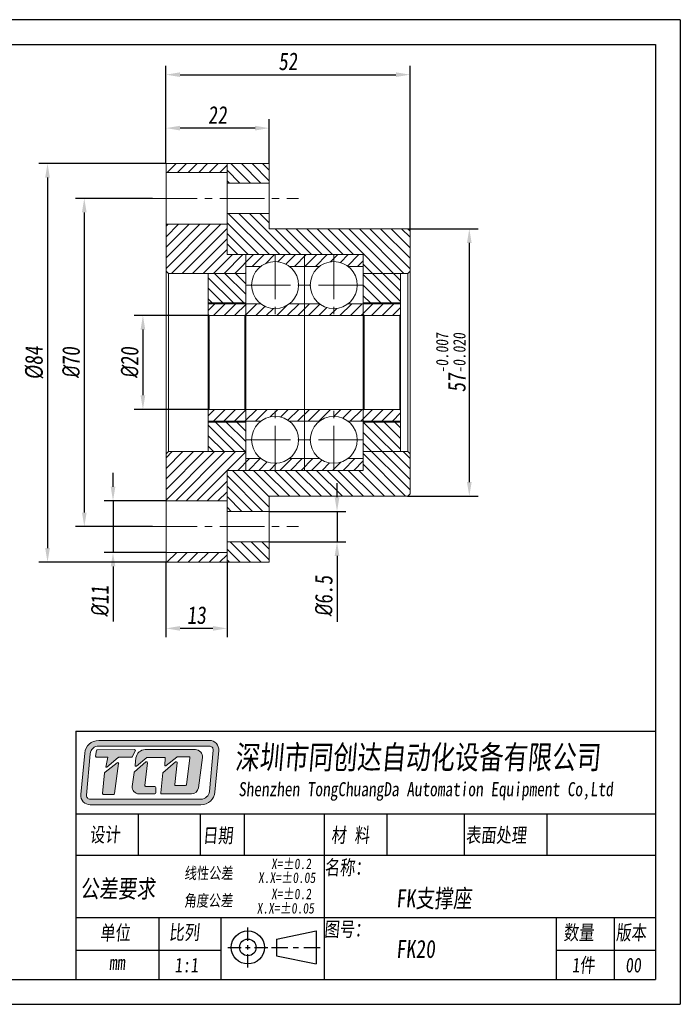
# Model space of a CAD drawing. Header units: millimetres. Extents: x 769 to 1066, y 138 to 348.
# Tile 2 of 2: x 925 to 1066, y 138 to 348. Entities that reach past the tile are written whole.
import ezdxf

# ---------------------------------------------------------------- set-up
doc = ezdxf.new("R2010")
doc.units = ezdxf.units.MM
doc.linetypes.add('CENTER2', pattern=[28.575, 19.05, -3.175, 3.175, -3.175])
doc.layers.get('0').update_dxf_attribs({"lineweight": 20})
for name, color, linetype, lineweight in [('中心线', 5, 'CENTER2', 13), ('外框', 7, 'Continuous', 25), ('文字', 3, 'Continuous', 18), ('标注', 1, 'Continuous', 13)]:
    doc.layers.add(name, color=color, linetype=linetype, lineweight=lineweight)
doc.styles.get("Standard").update_dxf_attribs({"font": 'txt', "width": 0.8, "oblique": 5})
doc.dimstyles.new('ISO-25', dxfattribs={"dimscale": 1.5, "dimtxt": 2.5, "dimasz": 2, "dimexe": 1.25, "dimexo": 0, "dimtad": 1, "dimzin": 9, "dimdsep": 46, "dimtxsty": 'Standard', "dimcen": 2.5, "dimadec": 0, "dimazin": 2, "dimtfac": 1, "dimtix": 1, "dimtmove": 0, "dimatfit": 0, "dimfxl": 0, "dimarcsym": 0})

# ---------------------------------------------------------------- blocks, each defined once
blk = doc.blocks.new('Y')
at = {"lineweight": 30}
for p, q in [((-4136.76, 2009.27), (-3862.74, 2009.27)), ((-4154.44, 2003.97), (-3857.44, 2003.97)), ((-4154.44, 2003.97), (-3857.44, 2003.97))]:
    blk.add_line(p, q, dxfattribs=at)
for points in [[(-3857.44, 2213.99), (-4154.44, 2213.99), (-4154.44, 2003.97)], [(-4136.76, 2009.27), (-4136.76, 2208.69), (-3862.74, 2208.69)]]:
    blk.add_lwpolyline(points, dxfattribs=at)
blk = doc.blocks.new('W')
at = {"lineweight": 30}
for p, q in [((-3857.44, 2213.99), (-3857.44, 2003.97)), ((-3857.44, 2213.99), (-3857.44, 2003.97)), ((-3862.74, 2208.69), (-3862.74, 2009.27))]:
    blk.add_line(p, q, dxfattribs=at)
blk.add_blockref('Y', (0, 0))
blk = doc.blocks.new('*D6')
at = {"layer": 'Defpoints', "color": 0, "transparency": 16777216}
for p in [(953.8, 309.44), (939.24, 239.44), (953.8, 239.44)]:
    blk.add_point(p, dxfattribs=at)
at = {"layer": '标注', "color": 0, "lineweight": -2, "transparency": 16777216}
for p, q in [((953.8, 309.44), (937.37, 309.44)), ((939.24, 306.44), (939.24, 242.44)), ((953.8, 239.44), (937.37, 239.44))]:
    blk.add_line(p, q, dxfattribs=at)
at = {"layer": '标注', "color": 0, "transparency": 16777216}
for points in [[(938.74, 306.44), (939.74, 306.44), (939.24, 309.44)], [(938.74, 242.44), (939.74, 242.44), (939.24, 239.44)]]:
    blk.add_solid(points, dxfattribs=at)
at = {"layer": '标注', "color": 0, "transparency": 16777216, "insert": (936.43, 274.44), "char_height": 3.75, "attachment_point": 5, "rotation": 90}
blk.add_mtext('{\\fISOCPEUR|b0|i0|c0|p34;%%C}70', dxfattribs=at)
blk = doc.blocks.new('*D7')
at = {"layer": 'Defpoints', "color": 0}
for p in [(956.65, 316.85), (931.4, 231.85), (956.65, 231.85)]:
    blk.add_point(p, dxfattribs=at)
at = {"layer": '标注', "color": 0, "lineweight": -2}
for p, q in [((956.65, 316.85), (929.52, 316.85)), ((931.4, 313.85), (931.4, 234.85)), ((956.65, 231.85), (929.52, 231.85))]:
    blk.add_line(p, q, dxfattribs=at)
at = {"layer": '标注', "color": 0}
for points in [[(930.9, 313.85), (931.9, 313.85), (931.4, 316.85)], [(930.9, 234.85), (931.9, 234.85), (931.4, 231.85)]]:
    blk.add_solid(points, dxfattribs=at)
at = {"layer": '标注', "color": 0, "insert": (928.58, 274.35), "char_height": 3.75, "attachment_point": 5, "rotation": 90}
blk.add_mtext('%%c84', dxfattribs=at)
blk = doc.blocks.new('*D8')
at = {"layer": 'Defpoints', "color": 0, "transparency": 16777216}
for p in [(965.85, 284.44), (951.73, 264.44), (965.85, 264.44)]:
    blk.add_point(p, dxfattribs=at)
at = {"layer": '标注', "color": 0, "lineweight": -2, "transparency": 16777216}
for p, q in [((965.85, 284.44), (949.85, 284.44)), ((951.73, 281.44), (951.73, 267.44)), ((965.85, 264.44), (949.85, 264.44))]:
    blk.add_line(p, q, dxfattribs=at)
at = {"layer": '标注', "color": 0, "transparency": 16777216}
for points in [[(951.23, 281.44), (952.23, 281.44), (951.73, 284.44)], [(951.23, 267.44), (952.23, 267.44), (951.73, 264.44)]]:
    blk.add_solid(points, dxfattribs=at)
at = {"layer": '标注', "color": 0, "transparency": 16777216, "insert": (948.92, 274.44), "char_height": 3.75, "attachment_point": 5, "rotation": 90}
blk.add_mtext('{\\fISOCPEUR|b0|i0|c0|p34;%%C}20', dxfattribs=at)
blk = doc.blocks.new('*D9')
at = {"layer": 'Defpoints', "color": 0, "transparency": 16777216}
for p in [(1008.15, 302.94), (1008.15, 245.94), (1021.29, 245.94)]:
    blk.add_point(p, dxfattribs=at)
at = {"layer": '标注', "color": 0, "lineweight": -2, "transparency": 16777216}
for p, q in [((1008.15, 302.94), (1023.16, 302.94)), ((1021.29, 299.94), (1021.29, 248.94)), ((1008.15, 245.94), (1023.16, 245.94))]:
    blk.add_line(p, q, dxfattribs=at)
at = {"layer": '标注', "color": 0, "transparency": 16777216}
for points in [[(1020.79, 299.94), (1021.79, 299.94), (1021.29, 302.94)], [(1020.79, 248.94), (1021.79, 248.94), (1021.29, 245.94)]]:
    blk.add_solid(points, dxfattribs=at)
at = {"layer": '标注', "color": 0, "transparency": 16777216, "insert": (1017.36, 274.44), "char_height": 3.75, "attachment_point": 5, "rotation": 90}
blk.add_mtext('57{\\H0.7x;\\S-0.007^ -0.020;}', dxfattribs=at)
blk = doc.blocks.new('*D10')
at = {"layer": 'Defpoints', "color": 0, "transparency": 16777216}
for p in [(1008.65, 335.81), (956.65, 316.85), (1008.65, 302.44)]:
    blk.add_point(p, dxfattribs=at)
at = {"layer": '标注', "color": 0, "lineweight": -2, "transparency": 16777216}
for p, q in [((956.65, 316.85), (956.65, 337.69)), ((1008.65, 302.44), (1008.65, 337.69)), ((959.65, 335.81), (1005.65, 335.81))]:
    blk.add_line(p, q, dxfattribs=at)
at = {"layer": '标注', "color": 0, "transparency": 16777216}
for points in [[(959.65, 336.31), (959.65, 335.31), (956.65, 335.81)], [(1005.65, 336.31), (1005.65, 335.31), (1008.65, 335.81)]]:
    blk.add_solid(points, dxfattribs=at)
at = {"layer": '标注', "color": 0, "transparency": 16777216, "insert": (982.65, 338.63), "char_height": 3.75, "attachment_point": 5}
blk.add_mtext('52', dxfattribs=at)
blk = doc.blocks.new('*D11')
at = {"layer": 'Defpoints', "color": 0, "transparency": 16777216}
for p in [(956.65, 324.41), (956.65, 316.85), (978.65, 316.85)]:
    blk.add_point(p, dxfattribs=at)
at = {"layer": '标注', "color": 0, "lineweight": -2, "transparency": 16777216}
for p, q in [((956.65, 316.85), (956.65, 326.29)), ((978.65, 316.85), (978.65, 326.29)), ((975.65, 324.41), (959.65, 324.41))]:
    blk.add_line(p, q, dxfattribs=at)
at = {"layer": '标注', "color": 0, "transparency": 16777216}
for points in [[(959.65, 324.91), (959.65, 323.91), (956.65, 324.41)], [(975.65, 324.91), (975.65, 323.91), (978.65, 324.41)]]:
    blk.add_solid(points, dxfattribs=at)
at = {"layer": '标注', "color": 0, "transparency": 16777216, "insert": (967.65, 327.23), "char_height": 3.75, "attachment_point": 5}
blk.add_mtext('22', dxfattribs=at)
blk = doc.blocks.new('*D12')
at = {"layer": 'Defpoints', "color": 0, "transparency": 16777216}
for p in [(978.65, 242.69), (978.65, 236.19), (993.1, 236.19)]:
    blk.add_point(p, dxfattribs=at)
at = {"layer": '标注', "color": 0, "lineweight": -2, "transparency": 16777216}
for p, q in [((993.1, 245.69), (993.1, 248.69)), ((978.65, 242.69), (994.97, 242.69)), ((993.1, 242.69), (993.1, 236.19)), ((978.65, 236.19), (994.97, 236.19)), ((993.1, 233.19), (993.1, 219.14))]:
    blk.add_line(p, q, dxfattribs=at)
at = {"layer": '标注', "color": 0, "transparency": 16777216}
for points in [[(992.6, 245.69), (993.6, 245.69), (993.1, 242.69)], [(992.6, 233.19), (993.6, 233.19), (993.1, 236.19)]]:
    blk.add_solid(points, dxfattribs=at)
at = {"layer": '标注', "color": 0, "transparency": 16777216, "insert": (990.29, 224.66), "char_height": 3.75, "attachment_point": 5, "rotation": 90}
blk.add_mtext('{\\fISOCPEUR|b0|i0|c0|p34;%%C}6.5', dxfattribs=at)
blk = doc.blocks.new('*D13')
at = {"layer": 'Defpoints', "color": 0, "transparency": 16777216}
for p in [(956.65, 244.94), (945.36, 233.94), (956.65, 233.94)]:
    blk.add_point(p, dxfattribs=at)
at = {"layer": '标注', "color": 0, "lineweight": -2, "transparency": 16777216}
for p, q in [((945.36, 247.94), (945.36, 250.94)), ((956.65, 244.94), (943.49, 244.94)), ((945.36, 244.94), (945.36, 233.94)), ((956.65, 233.94), (943.49, 233.94)), ((945.36, 230.94), (945.36, 219.19))]:
    blk.add_line(p, q, dxfattribs=at)
at = {"layer": '标注', "color": 0, "transparency": 16777216}
for points in [[(944.86, 247.94), (945.86, 247.94), (945.36, 244.94)], [(944.86, 230.94), (945.86, 230.94), (945.36, 233.94)]]:
    blk.add_solid(points, dxfattribs=at)
at = {"layer": '标注', "color": 0, "transparency": 16777216, "insert": (942.55, 223.57), "char_height": 3.75, "attachment_point": 5, "rotation": 90}
blk.add_mtext('{\\fISOCPEUR|b0|i0|c0|p34;%%C}11', dxfattribs=at)
blk = doc.blocks.new('*D17')
at = {"layer": 'Defpoints', "color": 0, "transparency": 16777216}
for p in [(956.65, 231.85), (969.65, 231.85), (956.65, 217.74)]:
    blk.add_point(p, dxfattribs=at)
at = {"layer": '标注', "color": 0, "lineweight": -2, "transparency": 16777216}
for p, q in [((956.65, 231.85), (956.65, 215.86)), ((969.65, 231.85), (969.65, 215.86)), ((966.65, 217.74), (959.65, 217.74))]:
    blk.add_line(p, q, dxfattribs=at)
at = {"layer": '标注', "color": 0, "transparency": 16777216}
for points in [[(959.65, 218.24), (959.65, 217.24), (956.65, 217.74)], [(966.65, 218.24), (966.65, 217.24), (969.65, 217.74)]]:
    blk.add_solid(points, dxfattribs=at)
at = {"layer": '标注', "color": 0, "transparency": 16777216, "insert": (963.15, 220.55), "char_height": 3.75, "attachment_point": 5}
blk.add_mtext('13', dxfattribs=at)

msp = doc.modelspace()

# ---------------------------------------------------------------- hatches: boundary and pattern name
h = msp.add_hatch()
h.set_pattern_fill('ANSI31', color=2, scale=0.5)
h.set_pattern_definition([(45, (-276.8834, 37.5777), (-1.122532, 1.122532), [])])
h.paths.add_polyline_path([(969.652, 316.85), (956.652, 316.85), (956.652, 314.941), (969.652, 314.941)])
h.paths.add_polyline_path([(969.652, 303.941), (956.652, 303.941), (956.652, 293.941), (957.152, 293.441), (965.652, 293.441), (973.652, 293.441), (973.652, 297.441), (969.652, 297.441)])
h.paths.add_polyline_path([(979.902, 295.941), (979.902, 297.441), (973.652, 297.441), (973.652, 294.941), (976.902, 294.941, -0.1622777)])
h.paths.add_polyline_path([(986.152, 297.441), (979.902, 297.441), (979.902, 295.941, -0.1622777), (982.902, 294.941), (986.152, 294.941)])
h.paths.add_polyline_path([(992.402, 297.441), (986.152, 297.441), (986.152, 294.941), (989.402, 294.941, -0.1622777), (992.402, 295.941)])
h.paths.add_polyline_path([(998.652, 297.441), (992.402, 297.441), (992.402, 295.941, -0.1622777), (995.402, 294.941), (998.652, 294.941)])
h.paths.add_polyline_path([(1006.652, 286.941), (998.652, 286.941), (998.652, 284.641), (998.852, 284.441), (1006.452, 284.441), (1006.652, 284.641)])
h.paths.add_polyline_path([(998.652, 286.941), (995.402, 286.941, -0.1622777), (992.402, 285.941), (992.402, 284.441), (998.652, 284.441)])
h.paths.add_polyline_path([(992.402, 285.941, -0.1622777), (989.402, 286.941), (986.152, 286.941), (986.152, 284.441), (992.402, 284.441)])
h.paths.add_polyline_path([(986.152, 286.941), (982.902, 286.941, -0.1622777), (979.902, 285.941), (979.902, 284.441), (986.152, 284.441)])
h.paths.add_polyline_path([(976.902, 286.941), (973.652, 286.941), (973.652, 284.441), (979.902, 284.441), (979.902, 285.941, -0.1622777)])
h.paths.add_polyline_path([(973.652, 286.941), (965.652, 286.941), (965.652, 284.641), (965.852, 284.441), (973.452, 284.441), (973.652, 284.641)])
h.paths.add_polyline_path([(973.652, 264.241), (973.452, 264.441), (965.852, 264.441), (965.652, 264.241), (965.652, 261.941), (973.652, 261.941)])
h.paths.add_polyline_path([(979.902, 264.441), (973.652, 264.441), (973.652, 261.941), (976.902, 261.941, -0.1622777), (979.902, 262.941)])
h.paths.add_polyline_path([(986.152, 264.441), (979.902, 264.441), (979.902, 262.941, -0.1622777), (982.902, 261.941), (986.152, 261.941)])
h.paths.add_polyline_path([(992.402, 264.441), (986.152, 264.441), (986.152, 261.941), (989.402, 261.941, -0.1622777), (992.402, 262.941)])
h.paths.add_polyline_path([(998.652, 264.441), (992.402, 264.441), (992.402, 262.941, -0.1622777), (995.402, 261.941), (998.652, 261.941)])
h.paths.add_polyline_path([(1006.652, 264.241), (1006.452, 264.441), (998.852, 264.441), (998.652, 264.241), (998.652, 261.941), (1006.652, 261.941)])
h.paths.add_polyline_path([(998.652, 253.941), (995.402, 253.941, -0.1622777), (992.402, 252.941), (992.402, 251.441), (998.652, 251.441)])
h.paths.add_polyline_path([(992.402, 252.941, -0.1622777), (989.402, 253.941), (986.152, 253.941), (986.152, 251.441), (992.402, 251.441)])
h.paths.add_polyline_path([(986.152, 253.941), (982.902, 253.941, -0.1622777), (979.902, 252.941), (979.902, 251.441), (986.152, 251.441)])
h.paths.add_polyline_path([(979.902, 252.941, -0.1622777), (976.902, 253.941), (973.652, 253.941), (973.652, 251.441), (979.902, 251.441)])
h.paths.add_polyline_path([(969.652, 233.941), (956.652, 233.941), (956.652, 231.851), (969.652, 231.851)])
h.paths.add_polyline_path([(969.652, 251.441), (973.652, 251.441), (973.652, 253.941), (973.652, 255.441), (965.652, 255.441), (957.152, 255.441), (956.652, 254.941), (956.652, 244.941), (969.652, 244.941)])
h = msp.add_hatch()
h.set_pattern_fill('ANSI31', color=2, scale=0.5, angle=90)
h.set_pattern_definition([(135, (-276.8834, 37.5777), (-1.122532, -1.122532), [])])
h.paths.add_polyline_path([(978.652, 316.85), (969.652, 316.85), (969.652, 312.691), (978.652, 312.691)])
h.paths.add_polyline_path([(1008.652, 302.441), (1008.152, 302.941), (978.652, 302.941), (978.652, 306.191), (969.652, 306.191), (969.652, 297.441), (998.652, 297.441), (998.652, 293.441), (1006.652, 293.441), (1008.152, 293.441), (1008.652, 293.941)])
h.paths.add_polyline_path([(1008.652, 254.941), (1008.152, 255.441), (1006.652, 255.441), (998.652, 255.441), (998.652, 251.441), (969.652, 251.441), (969.652, 242.691), (978.652, 242.691), (978.652, 245.941), (1008.152, 245.941), (1008.652, 246.441)])
h.paths.add_polyline_path([(978.652, 236.191), (969.652, 236.191), (969.652, 233.941), (969.652, 231.851), (978.652, 231.851)])
h.paths.add_polyline_path([(973.652, 261.941), (973.452, 261.741), (965.852, 261.741), (965.652, 261.941), (965.652, 255.441), (973.652, 255.441)])
h.paths.add_polyline_path([(1006.652, 261.941), (1006.452, 261.741), (998.852, 261.741), (998.652, 261.941), (998.652, 255.441), (1006.652, 255.441)])
h.paths.add_polyline_path([(1006.652, 293.441), (998.652, 293.441), (998.652, 286.941), (998.852, 287.141), (1006.452, 287.141), (1006.652, 286.941)])
h.paths.add_polyline_path([(973.652, 293.441), (965.652, 293.441), (965.652, 286.941), (965.852, 287.141), (973.452, 287.141), (973.652, 286.941)])
at = {"layer": '文字'}
h = msp.add_hatch(color=256, dxfattribs=at)
h.dxf.hatch_style = 1
h.paths.add_polyline_path([(965.908, 193.855), (942.306, 193.855, 0.3871904), (939.324, 191.139), (938.5, 182.315, 0.4417631), (940.488, 180.133), (964.103, 180.133, 0.3876272), (967.085, 182.853), (967.895, 191.676, 0.4413093)])
h.paths.add_polyline_path([(965.908, 192.657, -0.4413093), (966.703, 191.786), (965.892, 182.963, -0.3876272), (964.103, 181.331), (940.488, 181.331, -0.4417631), (939.693, 182.203), (940.517, 191.028, -0.3871904), (942.306, 192.657)], flags=16)
h.paths.add_polyline_path([(949.937, 191.888, -0.5692565), (950.113, 191.594), (949.444, 190.36, -0.2751589), (949.269, 190.256), (946.578, 190.256, 0.1785487), (946.448, 190.208), (944.006, 188.123), (943.834, 188.123), (944.224, 190.258), (941.854, 190.258, -0.4551699), (941.656, 190.485), (941.824, 191.696, -0.3736999), (942.021, 191.869)], flags=0)
h.paths.add_polyline_path([(946.242, 189.104, -0.6728841), (946.562, 188.92), (945.698, 182.518, -0.3754282), (945.5, 182.345), (943.316, 182.345, -0.4451596), (943.118, 182.565), (943.577, 186.94, -0.2032664), (943.652, 187.076)], flags=0)
h.paths.add_polyline_path([(952.233, 191.889), (962.917, 191.889, -0.4535474), (964.401, 190.195), (963.545, 183.764, -0.3759441), (962.061, 182.465), (955.725, 182.465, -0.443757), (955.527, 182.684), (955.954, 186.949), (958.696, 189.278, -0.6781546), (959.023, 189.104), (958.516, 184.459, 0.4464345), (958.715, 184.238), (960.834, 184.238, 0.3783283), (961.032, 184.413), (961.744, 190.12, 0.4510331), (961.546, 190.344), (959.052, 190.344, 0.1736567), (958.925, 190.299), (956.709, 188.478, -0.6630003), (956.384, 188.649), (956.498, 190.022, 0.4388203), (956.299, 190.238), (952.668, 190.238, 0.1753949), (952.541, 190.192), (950.38, 188.392, -0.6807563), (950.054, 188.571), (950.252, 190.143, -0.3779258)], flags=0)
h.paths.add_polyline_path([(949.94, 187.146), (952.353, 189.266, -0.6841835), (952.683, 189.095), (952.159, 184.272, 0.4462884), (952.358, 184.051), (954.294, 184.051, -0.4142136), (954.494, 183.852), (954.494, 182.665, -0.4142136), (954.294, 182.465), (950.908, 182.465, -0.4294817), (949.413, 184.04), (949.875, 187.026, -0.1758286)], flags=0)
h.paths.add_polyline_path([(950.113, 191.594, 0.5692565), (949.937, 191.888), (942.021, 191.869, 0.3736999), (941.824, 191.696), (941.656, 190.485, 0.4551699), (941.854, 190.258), (944.224, 190.258), (943.834, 188.123), (944.006, 188.123), (946.448, 190.208, -0.1785487), (946.578, 190.256), (949.269, 190.256, 0.2751589), (949.444, 190.36)], flags=0)
h.paths.add_polyline_path([(946.562, 188.92, 0.6728841), (946.242, 189.104), (943.652, 187.076, 0.2032664), (943.577, 186.94), (943.118, 182.565, 0.4451596), (943.316, 182.345), (945.5, 182.345, 0.3754282), (945.698, 182.518)], flags=0)
h.paths.add_polyline_path([(952.683, 189.095, 0.6841835), (952.353, 189.266), (949.94, 187.146, 0.1758286), (949.875, 187.026), (949.413, 184.04, 0.4294817), (950.908, 182.465), (954.294, 182.465, 0.4142136), (954.494, 182.665), (954.494, 183.852, 0.4142136), (954.294, 184.051), (952.358, 184.051, -0.4462884), (952.159, 184.272)], flags=0)
h.paths.add_polyline_path([(962.917, 191.889), (952.233, 191.889, 0.3779258), (950.252, 190.143), (950.054, 188.571, 0.6807563), (950.38, 188.392), (952.541, 190.192, -0.1753949), (952.668, 190.238), (956.299, 190.238, -0.4388203), (956.498, 190.022), (956.384, 188.649, 0.6630003), (956.709, 188.478), (958.925, 190.299, -0.1736567), (959.052, 190.344), (961.546, 190.344, -0.4510331), (961.744, 190.12), (961.032, 184.413, -0.3783283), (960.834, 184.238), (958.715, 184.238, -0.4464345), (958.516, 184.459), (959.023, 189.104, 0.6781546), (958.696, 189.278), (955.954, 186.949), (955.527, 182.684, 0.443757), (955.725, 182.465), (962.061, 182.465, 0.3759441), (963.545, 183.764), (964.401, 190.195, 0.4535474)], flags=0)
h = msp.add_hatch(color=256, dxfattribs=at)
h.dxf.hatch_style = 1
h.paths.add_polyline_path([(950.113, 191.594, 0.5692565), (949.937, 191.888), (942.021, 191.869, 0.3736999), (941.824, 191.696), (941.656, 190.485, 0.4551699), (941.854, 190.258), (944.224, 190.258), (943.834, 188.123), (944.006, 188.123), (946.448, 190.208, -0.1785487), (946.578, 190.256), (949.269, 190.256, 0.2751589), (949.444, 190.36)])
h.paths.add_polyline_path([(946.562, 188.92, 0.6728841), (946.242, 189.104), (943.652, 187.076, 0.2032664), (943.577, 186.94), (943.118, 182.565, 0.4451596), (943.316, 182.345), (945.5, 182.345, 0.3754282), (945.698, 182.518)])
h.paths.add_polyline_path([(952.683, 189.095, 0.6841835), (952.353, 189.266), (949.94, 187.146, 0.1758286), (949.875, 187.026), (949.413, 184.04, 0.4294817), (950.908, 182.465), (954.294, 182.465, 0.4142136), (954.494, 182.665), (954.494, 183.852, 0.4142136), (954.294, 184.051), (952.358, 184.051, -0.4462884), (952.159, 184.272)])
h.paths.add_polyline_path([(962.917, 191.889), (952.233, 191.889, 0.3779258), (950.252, 190.143), (950.054, 188.571, 0.6807563), (950.38, 188.392), (952.541, 190.192, -0.1753949), (952.668, 190.238), (956.299, 190.238, -0.4388203), (956.498, 190.022), (956.384, 188.649, 0.6630003), (956.709, 188.478), (958.925, 190.299, -0.1736567), (959.052, 190.344), (961.546, 190.344, -0.4510331), (961.744, 190.12), (961.032, 184.413, -0.3783283), (960.834, 184.238), (958.715, 184.238, -0.4464345), (958.516, 184.459), (959.023, 189.104, 0.6781546), (958.696, 189.278), (955.954, 186.949), (955.527, 182.684, 0.443757), (955.725, 182.465), (962.061, 182.465, 0.3759441), (963.545, 183.764), (964.401, 190.195, 0.4535474)])

# ---------------------------------------------------------------- linework, layer by layer
at = {"color": 7, "linetype": 'Continuous', "lineweight": 15}
for p, q in [((956.652, 316.85), (978.652, 316.85)), ((956.652, 314.941), (956.652, 316.85)), ((969.652, 314.941), (956.652, 314.941)), ((956.652, 314.941), (956.652, 303.941)), ((969.652, 306.191), (969.652, 316.85)), ((969.652, 314.941), (969.652, 312.691)), ((978.652, 312.691), (978.652, 316.85)), ((978.652, 312.691), (969.652, 312.691)), ((978.652, 306.191), (978.652, 312.691)), ((969.652, 306.191), (969.652, 297.441)), ((969.652, 306.191), (978.652, 306.191)), ((978.652, 302.941), (978.652, 306.191)), ((956.652, 303.941), (969.652, 303.941)), ((956.652, 293.941), (956.652, 303.941)), ((978.652, 302.941), (1008.152, 302.941)), ((1008.652, 302.441), (1008.152, 302.941)), ((1008.652, 293.941), (1008.652, 302.441)), ((973.652, 297.441), (973.652, 284.441)), ((998.652, 284.441), (998.652, 297.441)), ((956.652, 293.941), (957.152, 293.441)), ((956.652, 254.941), (956.652, 293.941)), ((1008.152, 293.441), (1008.652, 293.941)), ((1008.652, 293.941), (1008.652, 254.941)), ((957.152, 293.441), (957.152, 255.441)), ((965.652, 293.441), (957.152, 293.441)), ((965.652, 293.441), (965.652, 286.941)), ((1008.152, 293.441), (1006.652, 293.441)), ((1006.652, 286.941), (1006.652, 293.441)), ((1008.152, 255.441), (1008.152, 293.441)), ((965.852, 287.141), (965.652, 286.941)), ((965.652, 284.641), (965.652, 286.941)), ((965.652, 286.941), (973.652, 286.941)), ((965.852, 287.141), (973.452, 287.141)), ((973.652, 286.941), (973.452, 287.141)), ((973.652, 284.641), (973.652, 286.941)), ((998.852, 287.141), (998.652, 286.941)), ((998.652, 284.641), (998.652, 286.941)), ((998.652, 286.941), (1006.652, 286.941)), ((998.852, 287.141), (1006.452, 287.141)), ((1006.652, 286.941), (1006.452, 287.141)), ((1006.652, 284.641), (1006.652, 286.941)), ((965.652, 284.641), (965.852, 284.441)), ((965.652, 264.241), (965.652, 284.641)), ((965.852, 284.441), (965.852, 264.441)), ((965.852, 284.441), (973.452, 284.441)), ((973.452, 284.441), (973.652, 284.641)), ((973.452, 264.441), (973.452, 284.441)), ((998.652, 284.441), (973.652, 284.441)), ((973.652, 264.441), (973.652, 284.441)), ((998.652, 284.641), (998.852, 284.441)), ((998.652, 284.441), (998.652, 264.441)), ((998.852, 284.441), (998.852, 264.441)), ((998.852, 284.441), (1006.452, 284.441)), ((1006.452, 284.441), (1006.652, 284.641)), ((1006.452, 264.441), (1006.452, 284.441)), ((1006.652, 284.641), (1006.652, 264.241)), ((965.852, 264.441), (965.652, 264.241)), ((965.652, 261.941), (965.652, 264.241)), ((973.452, 264.441), (965.852, 264.441)), ((973.652, 264.241), (973.452, 264.441)), ((973.652, 264.441), (998.652, 264.441)), ((973.652, 264.441), (973.652, 251.441)), ((973.652, 261.941), (973.652, 264.241)), ((998.852, 264.441), (998.652, 264.241)), ((998.652, 251.441), (998.652, 264.441)), ((998.652, 261.941), (998.652, 264.241)), ((1006.452, 264.441), (998.852, 264.441)), ((1006.652, 264.241), (1006.452, 264.441)), ((1006.652, 261.941), (1006.652, 264.241)), ((965.652, 261.941), (965.852, 261.741)), ((973.652, 261.941), (965.652, 261.941)), ((965.652, 261.941), (965.652, 255.441)), ((973.452, 261.741), (965.852, 261.741)), ((973.452, 261.741), (973.652, 261.941)), ((998.652, 261.941), (998.852, 261.741)), ((1006.652, 261.941), (998.652, 261.941)), ((1006.452, 261.741), (998.852, 261.741)), ((1006.452, 261.741), (1006.652, 261.941)), ((1006.652, 255.441), (1006.652, 261.941)), ((957.152, 255.441), (956.652, 254.941)), ((956.652, 244.941), (956.652, 254.941)), ((957.152, 255.441), (965.652, 255.441)), ((1006.652, 255.441), (1008.152, 255.441)), ((1008.652, 254.941), (1008.152, 255.441)), ((1008.652, 246.441), (1008.652, 254.941)), ((969.652, 251.441), (969.652, 242.691)), ((1008.152, 245.941), (978.652, 245.941)), ((978.652, 242.691), (978.652, 245.941)), ((1008.152, 245.941), (1008.652, 246.441)), ((969.652, 244.941), (956.652, 244.941)), ((956.652, 244.941), (956.652, 233.941)), ((978.652, 242.691), (969.652, 242.691)), ((969.652, 231.851), (969.652, 242.691)), ((978.652, 236.191), (978.652, 242.691)), ((969.652, 236.191), (978.652, 236.191)), ((969.652, 236.191), (969.652, 233.941)), ((978.652, 231.851), (978.652, 236.191)), ((956.652, 233.941), (969.652, 233.941)), ((956.652, 231.851), (956.652, 233.941)), ((956.652, 231.851), (978.652, 231.851)), ((978.652, 231.851), (956.652, 231.851)), ((956.652, 231.851), (956.652, 231.851)), ((978.652, 231.851), (978.652, 231.851))]:
    msp.add_line(p, q, dxfattribs=at)
for p, q in [((969.652, 297.441), (998.652, 297.441)), ((986.152, 251.441), (986.152, 297.441)), ((973.652, 294.941), (976.902, 294.941)), ((982.902, 294.941), (986.152, 294.941)), ((989.402, 294.941), (986.152, 294.941)), ((998.652, 294.941), (995.402, 294.941)), ((965.652, 293.441), (973.652, 293.441)), ((998.652, 293.441), (1006.652, 293.441)), ((973.652, 286.941), (976.902, 286.941)), ((982.902, 286.941), (986.152, 286.941)), ((989.402, 286.941), (986.152, 286.941)), ((998.652, 286.941), (995.402, 286.941)), ((973.652, 261.941), (976.902, 261.941)), ((982.902, 261.941), (986.152, 261.941)), ((989.402, 261.941), (986.152, 261.941)), ((998.652, 261.941), (995.402, 261.941)), ((965.652, 255.441), (973.652, 255.441)), ((998.652, 255.441), (1006.652, 255.441)), ((973.652, 253.941), (976.902, 253.941)), ((982.902, 253.941), (986.152, 253.941)), ((989.402, 253.941), (986.152, 253.941)), ((998.652, 253.941), (995.402, 253.941)), ((969.652, 251.441), (998.652, 251.441))]:
    msp.add_line(p, q)
for centre in [(979.902, 290.941), (992.402, 290.941), (979.902, 257.941), (992.402, 257.941)]:
    msp.add_circle(centre, 5)
at = {"layer": '中心线', "ltscale": 0.5}
for p, q in [((953.802, 309.441), (984.902, 309.441)), ((979.902, 297.441), (979.902, 284.441)), ((992.402, 297.441), (992.402, 284.441)), ((973.652, 290.941), (986.152, 290.941)), ((998.652, 290.941), (986.152, 290.941)), ((979.902, 251.441), (979.902, 264.441)), ((992.402, 251.441), (992.402, 264.441)), ((973.652, 257.941), (986.152, 257.941)), ((998.652, 257.941), (986.152, 257.941)), ((953.802, 239.441), (984.902, 239.441))]:
    msp.add_line(p, q, dxfattribs=at)
at = {"layer": '文字', "lineweight": 30}
for p, q in [((937.445, 195.822), (1060.95, 195.822)), ((937.445, 195.822), (937.445, 142.891)), ((937.445, 178.178), (1060.95, 178.178)), ((950.745, 178.178), (950.745, 169.356)), ((963.91, 178.178), (963.91, 169.356)), ((973.321, 178.178), (973.321, 169.356)), ((990.376, 178.178), (990.376, 142.891)), ((1003.707, 178.178), (1003.707, 169.356)), ((1020.158, 178.178), (1020.158, 169.356)), ((1037.841, 178.178), (1037.841, 169.356)), ((937.445, 169.356), (1060.95, 169.356)), ((937.445, 156.124), (1060.95, 156.124)), ((955.088, 156.124), (955.088, 142.891)), ((968.321, 156.124), (968.321, 142.891)), ((1039.778, 156.124), (1039.778, 142.891)), ((1052.129, 156.124), (1052.129, 142.891)), ((974.087, 151.136), (974.087, 153.975)), ((980.193, 151.48), (988.648, 153.245)), ((980.193, 151.48), (980.193, 147.951)), ((988.648, 153.245), (988.648, 146.187)), ((937.445, 149.128), (968.321, 149.128)), ((969.828, 149.716), (972.667, 149.716)), ((973.614, 149.716), (974.561, 149.716)), ((974.087, 149.242), (974.087, 150.189)), ((975.507, 149.716), (978.347, 149.716)), ((979.105, 149.716), (982.582, 149.716)), ((983.74, 149.716), (984.899, 149.716)), ((986.058, 149.716), (989.535, 149.716)), ((1039.778, 149.128), (1060.95, 149.128)), ((974.087, 145.456), (974.087, 148.296)), ((980.193, 147.951), (988.648, 146.187))]:
    msp.add_line(p, q, dxfattribs=at)
at = {"layer": '文字'}
for p, q in [((942.306, 193.855), (965.908, 193.855)), ((939.324, 191.139), (938.5, 182.315)), ((941.656, 190.485), (941.824, 191.696)), ((942.021, 191.869), (949.937, 191.888)), ((942.306, 192.657), (965.908, 192.657)), ((950.113, 191.594), (949.444, 190.36)), ((952.233, 191.889), (962.917, 191.889)), ((966.703, 191.786), (965.892, 182.963)), ((967.895, 191.676), (967.085, 182.853)), ((940.517, 191.028), (939.693, 182.203)), ((944.224, 190.258), (941.854, 190.258)), ((943.652, 187.076), (946.242, 189.104)), ((943.834, 188.123), (944.224, 190.258)), ((946.448, 190.208), (944.006, 188.123)), ((949.269, 190.256), (946.578, 190.256)), ((949.94, 187.146), (952.353, 189.266)), ((950.054, 188.571), (950.252, 190.143)), ((952.541, 190.192), (950.38, 188.392)), ((952.683, 189.095), (952.159, 184.272)), ((956.299, 190.238), (952.668, 190.238)), ((955.954, 186.949), (958.696, 189.278)), ((956.384, 188.649), (956.498, 190.022)), ((958.925, 190.299), (956.709, 188.478)), ((959.023, 189.104), (958.516, 184.459)), ((961.546, 190.344), (959.052, 190.344)), ((961.032, 184.413), (961.744, 190.12)), ((964.401, 190.195), (963.545, 183.764)), ((943.118, 182.565), (943.577, 186.94)), ((944.006, 188.123), (943.834, 188.123)), ((946.562, 188.92), (945.698, 182.518)), ((949.413, 184.04), (949.875, 187.026)), ((955.527, 182.684), (955.954, 186.949)), ((956.344, 188.178), (956.344, 188.178)), ((952.358, 184.051), (954.294, 184.051)), ((954.494, 183.852), (954.494, 182.665)), ((958.715, 184.238), (960.834, 184.238)), ((964.103, 181.331), (940.488, 181.331)), ((945.5, 182.345), (943.316, 182.345)), ((954.294, 182.465), (950.908, 182.465)), ((955.725, 182.465), (962.061, 182.465)), ((964.103, 180.133), (940.488, 180.133))]:
    msp.add_line(p, q, dxfattribs=at)
at = {"layer": '文字', "lineweight": 30}
for radius in [3.529, 1.764]:
    msp.add_circle((974.087, 149.716), radius, dxfattribs=at)
at = {"layer": '文字'}
for centre, radius, start, end in [((942.306, 190.861), 2.994, 90, 174.66371), ((965.908, 191.859), 1.996, 354.75075, 90), ((942.306, 190.861), 1.796, 90, 174.66371), ((942.021, 191.669), 0.2, 90.14277, 172.10561), ((949.938, 191.689), 0.2, 331.53887, 90.14277), ((952.233, 189.893), 1.996, 90, 172.81149), ((962.917, 190.392), 1.497, 352.41382, 90), ((965.908, 191.859), 0.798, 354.75075, 90), ((941.854, 190.458), 0.2, 172.10561, 270), ((946.365, 188.946), 0.2, 352.31021, 128.05413), ((946.578, 190.056), 0.2, 90, 130.49363), ((949.269, 190.455), 0.2, 270, 331.53887), ((952.485, 189.116), 0.2, 353.7974, 131.31456), ((952.668, 190.039), 0.2, 90, 129.79279), ((956.299, 190.039), 0.2, 355.22864, 90), ((958.825, 189.126), 0.2, 353.76947, 130.34282), ((959.052, 190.144), 0.2, 90, 129.4062), ((961.546, 190.144), 0.2, 352.89219, 90), ((943.775, 186.919), 0.2, 128.05413, 174.01321), ((950.072, 186.996), 0.2, 131.31456, 171.20377), ((950.252, 188.546), 0.2, 172.81149, 309.79279), ((956.583, 188.633), 0.2, 175.22864, 309.4062), ((950.908, 183.962), 1.497, 177.02945, 270), ((952.358, 184.251), 0.2, 173.7974, 270), ((954.294, 183.852), 0.2, 0, 90), ((954.294, 182.665), 0.2, 270, 0), ((955.725, 182.665), 0.2, 174.28163, 270), ((958.715, 184.437), 0.2, 173.76947, 270), ((960.834, 184.437), 0.2, 270, 352.89219), ((962.061, 183.962), 1.497, 270, 352.41382), ((964.103, 183.127), 1.796, 270, 354.75075), ((964.103, 183.127), 2.994, 270, 354.75075), ((940.488, 182.129), 1.996, 174.66371, 270), ((940.488, 182.129), 0.798, 174.66371, 270), ((943.316, 182.544), 0.2, 174.01321, 270), ((945.5, 182.544), 0.2, 270, 352.31021)]:
    msp.add_arc(centre, radius, start, end, dxfattribs=at)

# ---------------------------------------------------------------- block references
at = {"layer": '外框', "lineweight": 25, "xscale": 0.9996260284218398, "yscale": 0.9996260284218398, "zscale": 0.9996260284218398}
msp.add_blockref('W', (4922.245, -1865.63), dxfattribs=at)

# ---------------------------------------------------------------- texts
at = {"layer": '文字', "oblique": 5, "width": 0.8}
for s, height, p in [('深圳市同创达自动化设备有限公司', 4.99013, (971.323, 187.783)), ('设计', 3.1188, (940.37, 172.221)), ('日期', 3.1188, (964.438, 172.039)), ('材 料', 3.1188, (991.847, 172.107)), ('表面处理', 3.1188, (1020.497, 172.107)), ('X=±0.2', 2.2456, (979.083, 166.417)), ('名称：', 3.1188, (990.419, 165.194)), ('线性公差', 2.4951, (960.559, 164.313)), ('X.X=±0.05', 2.2456, (976.305, 163.464)), ('X=±0.2', 2.2456, (979.083, 160.002)), ('角度公差', 2.4951, (960.505, 158.459)), ('X.X=±0.05', 2.2456, (976.021, 156.946)), ('图号：', 3.1188, (990.331, 152.036)), ('单位', 3.1188, (942.551, 151.292)), ('比列', 3.1188, (957.283, 151.394)), ('数量', 3.1188, (1041.36, 151.343)), ('版本', 3.1188, (1052.528, 151.343)), (' mm', 3.1188, (942.82, 144.925)), ('1:1', 3.1188, (958.46, 144.395)), ('1件', 3.1188, (1043.132, 144.395)), ('00', 3.1188, (1054.536, 144.395))]:
    msp.add_text(s, height=height, dxfattribs=at).set_placement(p)
at = {"layer": '文字', "color": 3, "oblique": 5, "width": 0.8}
msp.add_text('Shenzhen TongChuangDa Automation Equipment Co,Ltd', height=2.99408, dxfattribs=at).set_placement((972.085, 181.965))
at = {"layer": '文字', "lineweight": 30, "oblique": 5, "width": 0.8}
for s, p in [('公差要求', (938.421, 160.33)), ('FK支撑座', (1005.665, 158.24)), ('FK20', (1005.665, 147.481))]:
    msp.add_text(s, height=3.8386, dxfattribs=at).set_placement(p)

# ---------------------------------------------------------------- dimensions: what is measured, and where the dimension line sits
at = {"layer": '标注'}
for base, p1, p2, picture, middle in [((1008.652, 335.815), (956.652, 316.85), (1008.652, 302.441), '*D10', (982.652, 338.627)), ((956.652, 324.415), (978.652, 316.85), (956.652, 316.85), '*D11', (967.652, 327.227)), ((956.652, 217.737), (969.652, 231.851), (956.652, 231.851), '*D17', (963.152, 220.55))]:
    dim = msp.add_linear_dim(base=base, p1=p1, p2=p2, dimstyle='ISO-25', dxfattribs=at)
    dim.commit()
    dim.dimension.update_dxf_attribs({"geometry": picture, "text_midpoint": middle})
for base, p1, p2, text, picture, middle in [((931.396, 231.851), (956.652, 316.85), (956.652, 231.851), '%%c84', '*D7', (928.583, 274.351)), ((939.243, 239.441), (953.802, 309.441), (953.802, 239.441), '{\\fISOCPEUR|b0|i0|c0|p34;%%C}<>', '*D6', (936.431, 274.441)), ((1021.288, 245.941), (1008.152, 302.941), (1008.152, 245.941), '<>{\\H0.7x;\\S-0.007^ -0.020;}', '*D9', (1017.361, 274.441)), ((951.728, 264.441), (965.852, 284.441), (965.852, 264.441), '{\\fISOCPEUR|b0|i0|c0|p34;%%C}<>', '*D8', (948.916, 274.441))]:
    dim = msp.add_linear_dim(base=base, p1=p1, p2=p2, angle=90, text=text, dimstyle='ISO-25', dxfattribs=at)
    dim.commit()
    dim.dimension.update_dxf_attribs({"geometry": picture, "text_midpoint": middle})
for base, p1, p2, picture, middle in [((945.362, 233.941), (956.652, 244.941), (956.652, 233.941), '*D13', (945.362, 223.565)), ((993.099, 236.191), (978.652, 242.691), (978.652, 236.191), '*D12', (993.099, 224.664))]:
    dim = msp.add_linear_dim(base=base, p1=p1, p2=p2, angle=90, text='{\\fISOCPEUR|b0|i0|c0|p34;%%C}<>', dimstyle='ISO-25', dxfattribs=at)
    dim.commit()
    dim.dimension.update_dxf_attribs({"geometry": picture, "text_midpoint": middle, "dimtype": 160})

doc.saveas('drawing.dxf')
